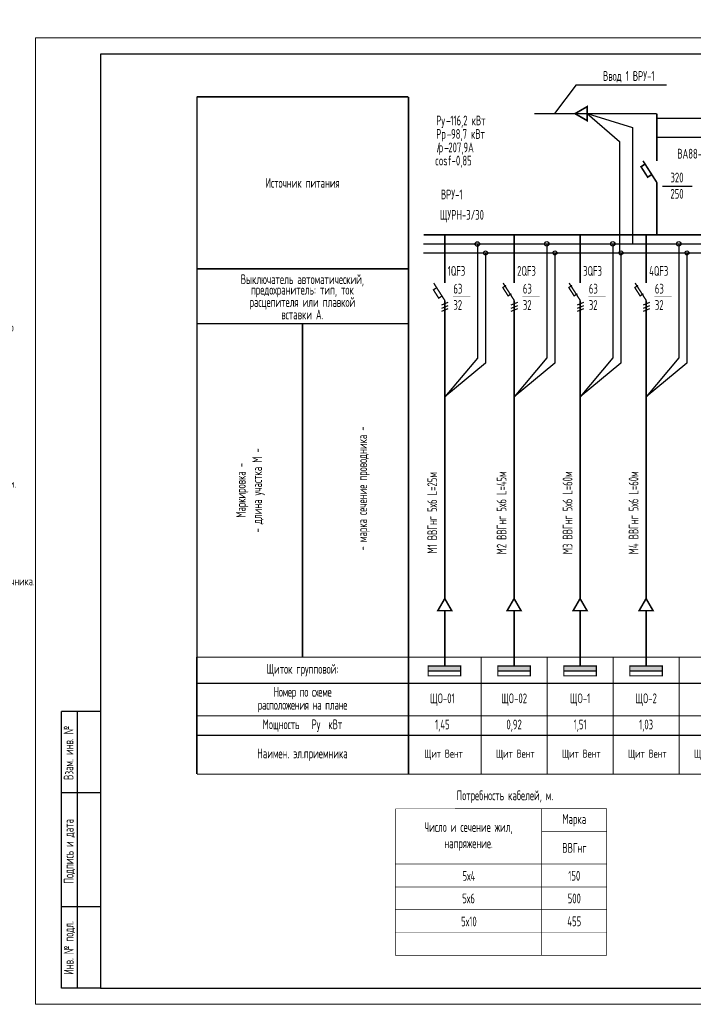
# Model space of a CAD drawing. Header units: millimetres. Extents: x 473009 to 2502882, y 456217 to 1153743.
# Tile 2 of 124: x 533531 to 554240, y 457033 to 487290. Entities that reach past the tile are written whole.
import ezdxf

# ---------------------------------------------------------------- set-up
doc = ezdxf.new("R2010")
doc.units = ezdxf.units.MM
for name, color, linetype, lineweight in [('020', 7, 'Continuous', 20), ('Проектное', 7, 'Continuous', 20), ('разм.АР', 184, 'Continuous', 13), ('Стена', 11, 'Continuous', 40), ('ЭМ', 240, 'Continuous', 20)]:
    doc.layers.add(name, color=color, linetype=linetype, lineweight=lineweight)
for name, color, linetype in [('FORMAT', 150, 'Continuous'), ('Osnova', 7, 'Continuous'), ('построение', 7, 'Continuous'), ('формат', 136, 'Continuous')]:
    doc.layers.add(name, color=color, linetype=linetype)
doc.styles.add('SPDS', font='spds.shx', dxfattribs={"width": 0.8, "height": 250})
doc.styles.add('SPDS1', font='spds.shx', dxfattribs={"width": 0.8})

# ---------------------------------------------------------------- blocks, each defined once
blk = doc.blocks.new('фазы')
at = {"layer": 'Стена', "lineweight": 30, "ltscale": 0.5}
for p, q in [((4052.14, 187.78), (4050.19, 186.95)), ((4052.14, 186.78), (4050.19, 185.95)), ((4052.14, 185.78), (4050.19, 184.95))]:
    blk.add_line(p, q, dxfattribs=at)
blk = doc.blocks.new('*U105')
at = {"layer": 'ЭМ', "color": 0, "lineweight": 30, "ltscale": 0.5}
for p, q in [((20, 90), (8, 90)), ((8, 5), (8, 90)), ((13, 5), (13, 90)), ((20, 65), (8, 65)), ((20, 30), (8, 30)), ((20, 5), (8, 5))]:
    blk.add_line(p, q, dxfattribs=at)
at = {"layer": 'ЭМ', "color": 0, "lineweight": 20, "ltscale": 0.5}
blk.add_lwpolyline([(0, 0), (841, 0), (841, 297), (0, 297)], close=True, dxfattribs=at)
at = {"layer": 'ЭМ', "color": 0, "lineweight": 30, "ltscale": 0.5}
blk.add_lwpolyline([(20, 5), (836, 5), (836, 292), (20, 292)], close=True, dxfattribs=at)
at = {"layer": 'ЭМ', "color": 0, "lineweight": 25, "ltscale": 100, "char_height": 3, "attachment_point": 2, "rotation": 90, "style": 'SPDS'}
for s, insert, width in [('Взам. инв. №', (8.72, 77.28), 31.9567), ('Подпись и дата', (8.76, 47.02), 43.3948), ('Инв. № подл.', (8.76, 17.32), 41.415)]:
    blk.add_mtext(s, dxfattribs=dict(at, insert=insert, width=width))

msp = doc.modelspace()

# ---------------------------------------------------------------- hatches: boundary and pattern name
at = {"layer": '020', "lineweight": 50}
h = msp.add_hatch(color=256, dxfattribs=at)
h.dxf.hatch_style = 1
h.paths.add_polyline_path([(546088.4, 467428), (546088.4, 467278), (547088.4, 467278), (547088.4, 467428)])
h = msp.add_hatch(color=256, dxfattribs=at)
h.dxf.hatch_style = 1
h.paths.add_polyline_path([(548230.2, 467428), (548230.2, 467278), (549230.2, 467278), (549230.2, 467428)])
h = msp.add_hatch(color=256, dxfattribs=at)
h.dxf.hatch_style = 1
h.paths.add_polyline_path([(550259.2, 467428), (550259.2, 467278), (551259.2, 467278), (551259.2, 467428)])
h = msp.add_hatch(color=256, dxfattribs=at)
h.dxf.hatch_style = 1
h.paths.add_polyline_path([(552288.3, 467428), (552288.3, 467278), (553288.3, 467278), (553288.3, 467428)])

# ---------------------------------------------------------------- linework, layer by layer
at = {"layer": 'FORMAT', "color": 0, "lineweight": 25, "ltscale": 2}
for p, q in [((550975.1, 484403.4), (552367.4, 483979.3)), ((550975.1, 484403.4), (551975.5, 483544.1)), ((553117.3, 484267.7), (557428.7, 484267.7)), ((552367.4, 483979.3), (552367.4, 480398.8)), ((551975.5, 483544.1), (551975.5, 480121.7)), ((553296.9, 482171), (554202.5, 482171)), ((545950.3, 480398.8), (587269.4, 480398.8)), ((547601.4, 480398.8), (547601.4, 476889.9)), ((549733.6, 480398.8), (549733.6, 476895.3)), ((551762.7, 480398.8), (551762.7, 476895.3)), ((553791.7, 480398.8), (553791.7, 476895.3)), ((545950.3, 480121.7), (587269.4, 480121.7)), ((547852.5, 480121.7), (547852.5, 476732.1)), ((549984.7, 480121.7), (549984.7, 476736.6)), ((552013.8, 480121.7), (552013.8, 476736.6)), ((554042.9, 480121.7), (554042.9, 476736.6)), ((547601.4, 476889.9), (546599, 475703.4)), ((549733.6, 476895.3), (548728.7, 475705.9)), ((551762.7, 476895.3), (550757.8, 475705.9)), ((553791.7, 476895.3), (552786.9, 475705.9)), ((547852.5, 476732.1), (546599, 475703.4)), ((549984.7, 476736.6), (548728.7, 475705.9)), ((552013.8, 476736.6), (550757.8, 475705.9)), ((554042.9, 476736.6), (552786.9, 475705.9))]:
    msp.add_line(p, q, dxfattribs=at)
at = {"layer": 'FORMAT', "color": 7, "lineweight": 25, "ltscale": 2, "const_width": 50}
for points in [[(538974.1, 484916.9), (545482.4, 484916.9)], [(538982.4, 484916.9), (538982.4, 464106.7)], [(545482.4, 484916.9), (545482.4, 464106.7)], [(538966.2, 479633.8), (545482.4, 479633.8)], [(546597.6, 478667.3), (546597.6, 469498.2)], [(548730.2, 478669.8), (548730.2, 469500.7)], [(550759.2, 478669.8), (550759.2, 469500.7)], [(552788.3, 478669.8), (552788.3, 469500.7)], [(538966.2, 477948.9), (545482.4, 477948.9)], [(542225.3, 467702.9), (542225.3, 477948.9)], [(546597.6, 474377.3), (546597.6, 469498.2)], [(548730.2, 474379.8), (548730.2, 469500.7)], [(550759.2, 474379.8), (550759.2, 469500.7)], [(552788.3, 474379.8), (552788.3, 469500.7)], [(546599, 469129.3), (546599, 467428)], [(548730.2, 469129.3), (548730.2, 467428)], [(550759.2, 469129.3), (550759.2, 467428)], [(552788.3, 469129.3), (552788.3, 467428)]]:
    msp.add_lwpolyline(points, dxfattribs=at)
at = {"layer": 'FORMAT', "color": 0, "lineweight": 25, "ltscale": 2}
for points, const_width in [([(553117.3, 484403.4), (549352.7, 484403.4)], 40), ([(553117.3, 484403.4), (553117.3, 482947)], 50), ([(599486.1, 483379.3), (599486.1, 483675.2), (553117.3, 483675.2)], 50), ([(553118.4, 482287.6), (552693.5, 482952)], 50), ([(552757.2, 482852.5), (552631.7, 482772.2), (552837.1, 482451.1), (552962.5, 482531.3)], 50), ([(553117.3, 482289.3), (553117.3, 480675.9)], 50), ([(545950.3, 480675.9), (587206.7, 480675.9)], 50), ([(546597.6, 480675.9), (546597.6, 479196.6)], 50), ([(548732.6, 480675.9), (548732.6, 479196.6)], 50), ([(550761.7, 480675.9), (550761.7, 479196.6)], 50), ([(552790.8, 480675.9), (552790.8, 479196.6)], 50), ([(546350, 479054.4), (546249.6, 478990.2), (546414, 478733.3), (546514.3, 478797.5)], 40), ([(546599, 478665.1), (546259.1, 479196.6)], 40), ([(548483.7, 479123.2), (548383.3, 479059), (548547.6, 478802.1), (548648, 478866.3)], 40), ([(548731.6, 478667.6), (548391.7, 479199.1)], 40), ([(550512.7, 479123.2), (550412.4, 479059), (550576.7, 478802.1), (550677, 478866.3)], 40), ([(550760.7, 478667.6), (550420.7, 479199.1)], 40), ([(552541.8, 479123.2), (552441.4, 479059), (552605.7, 478802.1), (552706.1, 478866.3)], 40), ([(552789.7, 478667.6), (552449.8, 479199.1)], 40), ([(546852.8, 478771.7), (547380.9, 478771.7)], 10), ([(548987.9, 478771.7), (549516, 478771.7)], 10), ([(551016.9, 478771.7), (551545.1, 478771.7)], 10), ([(553046, 478771.7), (553574.2, 478771.7)], 10)]:
    msp.add_lwpolyline(points, dxfattribs=dict(at, const_width=const_width))
at = {"layer": 'FORMAT', "color": 0, "lineweight": 25, "ltscale": 2, "const_width": 50}
for points in [[(550603.8, 484403.4), (550975.1, 484189), (550975.1, 484617.8)], [(546599, 469500.7), (546384.6, 469129.3), (546813.4, 469129.3)], [(548730.2, 469500.7), (548515.7, 469129.3), (548944.6, 469129.3)], [(550759.2, 469500.7), (550544.8, 469129.3), (550973.6, 469129.3)], [(552788.3, 469500.7), (552573.9, 469129.3), (553002.7, 469129.3)]]:
    msp.add_lwpolyline(points, close=True, dxfattribs=at)
at = {"layer": 'FORMAT', "color": 0, "lineweight": 25, "ltscale": 2}
for centre, radius in [((547601.4, 480398.8), 68.8), ((547852.5, 480121.7), 61.1), ((549733.6, 480401), 68.8), ((549984.7, 480123.9), 61.1), ((551762.7, 480401), 68.8), ((552013.8, 480123.9), 61.1), ((553791.7, 480401), 68.8), ((554042.9, 480123.9), 61.1)]:
    msp.add_circle(centre, radius, dxfattribs=at)
at = {"layer": 'Osnova', "color": 0, "const_width": 20}
for points in [[(545080.1, 463040.2), (551580.1, 463041.4)], [(545080.1, 458540.2), (545080.1, 463040.2)], [(549580.1, 458540.2), (549580.1, 463041)], [(551580.1, 458540.2), (551580.1, 463041.4)], [(549580.1, 462340.2), (551580.1, 462340.2)], [(545080.1, 461340.2), (551580.1, 461340.2)], [(545080.1, 460640.2), (551580.1, 460640.2)], [(545080.1, 459940.2), (551580.1, 459940.2)], [(545080.1, 459240.2), (551580.1, 459240.2)], [(545080.1, 458540.2), (551580.1, 458540.2)]]:
    msp.add_lwpolyline(points, dxfattribs=at)
at = {"layer": 'построение', "color": 0, "lineweight": 25}
for q in [(549969.9, 484403.4), (553420, 485292.2)]:
    msp.add_line((550634.7, 485292.2), q, dxfattribs=at)
at = {"layer": 'Проектное', "color": 0, "lineweight": 25, "ltscale": 2, "const_width": 35}
for points in [[(538967.1, 467702.9), (538967.1, 464106.7)], [(538982.4, 464106.7), (582414.1, 464106.7), (582414.1, 467702.9), (538982.4, 467702.9)], [(545482.4, 467702.9), (545482.4, 464106.7)], [(547715.6, 464106.7), (547715.6, 467702.9)], [(549744.7, 464106.7), (549744.7, 467702.9)], [(551773.8, 464106.7), (551773.8, 467702.9)], [(553802.8, 464106.7), (553802.8, 467702.9)], [(538967.1, 466895.2), (586472.2, 466895.2)], [(538967.1, 465895.2), (586472.2, 465895.2)], [(538967.1, 465299.1), (586472.2, 465299.1)]]:
    msp.add_lwpolyline(points, dxfattribs=at)
at = {"layer": 'разм.АР', "color": 0, "ltscale": 2, "const_width": 35}
for points in [[(547088.4, 467428), (547088.4, 467128), (546088.4, 467128), (546088.4, 467428)], [(549230.2, 467428), (549230.2, 467128), (548230.2, 467128), (548230.2, 467428)], [(551259.2, 467428), (551259.2, 467128), (550259.2, 467128), (550259.2, 467428)], [(553288.3, 467428), (553288.3, 467128), (552288.3, 467128), (552288.3, 467428)]]:
    msp.add_lwpolyline(points, close=True, dxfattribs=at)
for points in [[(547088.4, 467278), (546088.4, 467278)], [(549230.2, 467278), (548230.2, 467278)], [(551259.2, 467278), (550259.2, 467278)], [(553288.3, 467278), (552288.3, 467278)]]:
    msp.add_lwpolyline(points, dxfattribs=at)

# ---------------------------------------------------------------- block references
at = {"layer": 'Стена', "color": 0, "lineweight": 25, "xscale": 100, "yscale": 100, "zscale": 100}
for p in [(141481.1, 459823.8), (143616.2, 459823.8), (145645.2, 459823.8), (147674.3, 459823.8)]:
    msp.add_blockref('фазы', p, dxfattribs=at)
at = {"layer": 'формат', "color": 0, "xscale": 100, "yscale": 100, "zscale": 100}
msp.add_blockref('*U105', (534012.4, 457033.4), dxfattribs=at)

# ---------------------------------------------------------------- texts
at = {"color": 7, "ltscale": 2, "insert": (513015.9, 476034.8), "char_height": 250, "width": 17719.705, "attachment_point": 4, "line_spacing_factor": 1.44, "style": 'SPDS1'}
msp.add_mtext('\\pi7954.85267;{\\L\\C256;Общие данные\\P\\pi0;\\l    1.Настоящий проект электроосвещения и электрооборудования здания выполнен на основании следующих исходных данных разделов: АР, ОВ, ОС, ТХ. \\PВРУ-1- Ру =116,2кВт; \\P             Рр =98,7кВт.\\P    2.Проектом предусмотрено рабочее (общее, местное) ремонтное и аварийное освещение.\\P    3.Общее рабочее освещение предусматривается стационарными светодиодными светильниками. Выбор типа светильников производился в соответствии с назначением помещений, характеристикой среды и требованиями архитектурного оформления.\\P   4.Освещенность помещений принята согласно нормам и правилам КМК2.01.05-98.\\P   5.Управление рабочим освещением осуществляется выключателями, установленными по месту в помещениях .\\P   6.Аварийное освещение предусматривается по линиям проходов и выходов из здания. Светильники аварийного освещения выделяются из числа светильников общего рабочего освещения и питаются от сети аварийного освещения.\\P   7.Включение светильников общего и аварийного освещения раздельное.\\P  8.Групповая осветительная сеть выполняется кабелем марки ВВГнг-0,66  в ПВХ гофротрубе за подвесным потолком, в плитах перекрытий.   \\P     9.Силовыми электроприемниками являются  технологическое,  сантехническое оборудование. Номинальная мощность установленных электроприемников принята в соответствии с заданиями технологической, вентиляционной частей проекта. \\PРасчетная мощность силовых электроприемников определена методом коэффициентов спроса по характерным группам электроприемников (на основании рекомендаций КМК). . Отключение общей вентиляции при пожаре осуществляется поступлением сигнала на магнитный пускатель "МП".\\P     10.Силовая распределительная сеть выполняется кабелем ВВГнг, проложенная за подвесным потолком в ПВХ гофротрубе и скрыто в ПВХ трубе под слоем штукатурки. \\P     11.Силовые распределительные пункты приняты с автоматическими выключателями на отходящих линиях. Щиты принять навесными. В качестве главного распределительного щита принята панель ПР. Магистральные сети выполняются кабелем марки ВВГнг, проложенные в гофрированных трубах ПВХ, на скобах.\\P    12.Для защиты от поражения электрическим током предусматривается следующие виды заземления :\\P     Заземление всех корпусов электроприемников выполняется в однофазной сети третьим  заземляющим проводом,в трехфазной-пятым заземляющим проводом.\\PВ проекте принята система заземления TN-S. Ввод в здание должен быть предусмотрен пятижильным кабелем. Пятая жила соединяется с заземленной нейтралью источника.\\P    13. Опасные зоны на объекте отсутствуют\\C5;.\\P    }14. {\\C256;Монтаж выполнить в соответствии с ПУЭ и КМК3.05.06-97.}', dxfattribs=at)
at = {"color": 0, "lineweight": 25, "ltscale": 100, "char_height": 300, "attachment_point": 5, "style": 'SPDS1'}
for s, insert, width in [('ВА88-40/3', (554404.4, 483171.7), 2118.366), ('ЩO-01', (546525.7, 466395.2), 2029.075), ('ЩO-02', (548731.3, 466395.2), 2029.075), ('ЩO-1', (550760.4, 466395.2), 2029.075), ('ЩO-2', (552789.4, 466395.2), 2029.075), ('1,45', (546524.5, 465597.1), 2029.075), ('0,92', (548730.2, 465597.1), 2029.075), ('1,51', (550759.2, 465597.1), 2029.075), ('1,03', (552788.3, 465597.1), 2029.075)]:
    msp.add_mtext(s, dxfattribs=dict(at, insert=insert, width=width))
at = {"color": 1, "lineweight": 25, "ltscale": 100, "attachment_point": 5, "style": 'SPDS1'}
for s, insert, char_height, width in [('320\\P250', (553738.2, 482190.4), 300, 388.472), ('{\\C0;Щит Bент}', (546560, 464702.9), 250, 1958.225), ('{\\C0;Щит Bент}', (548765.6, 464702.9), 250, 1958.225), ('{\\C0;Щит Bент}', (550794.7, 464702.9), 250, 1958.225), ('{\\C0;Щит Bент}', (552823.7, 464702.9), 250, 1958.225), ('{\\C0;Щит Bент}', (554852.8, 464702.9), 250, 1958.225)]:
    msp.add_mtext(s, dxfattribs=dict(at, insert=insert, char_height=char_height, width=width))
at = {"color": 0, "insert": (542224.7, 467299.4), "char_height": 300, "width": 6515.323, "attachment_point": 5, "style": 'SPDS1'}
msp.add_mtext('Щиток групповой:', dxfattribs=at)
at = {"color": 0, "char_height": 300, "width": 6515.323, "attachment_point": 5, "line_spacing_factor": 0.8, "style": 'SPDS1'}
for s, insert in [('{\\T0.95;Номер по схеме\\Pрасположения на плане}', (542224.7, 466395.2)), ('Мощность   Ру  кВт', (542224.7, 465597.1)), ('Наимен. эл.приемника', (542224.7, 464702.9))]:
    msp.add_mtext(s, dxfattribs=dict(at, insert=insert))
at = {"layer": 'FORMAT', "color": 0, "lineweight": 25, "ltscale": 2, "char_height": 300, "style": 'SPDS1'}
for s, insert, width, attachment_point in [('Ввод 1 ВРУ-1', (552255, 485536.9), 3729.286, 5), ('{\\C7;cosf-0,85}', (546300.4, 483110.7), 1860.635, 1), ('1QF3', (546688.4, 479719.3), 1616.006, 1), ('2QF3', (548823.4, 479719.3), 1616.006, 1), ('3QF3', (550852.5, 479719.3), 1616.006, 1), ('4QF3', (552881.6, 479719.3), 1616.006, 1), ('63\\P32', (546864.5, 479173.6), 1616.006, 1), ('63\\P32', (548999.6, 479173.6), 1616.006, 1), ('63\\P32', (551028.6, 479173.6), 1616.006, 1), ('63\\P32', (553057.7, 479173.6), 1616.006, 1), ('Потребность кабелей, м.', (548448.8, 463603.9), 8500, 2), ('Число и сечение жил,\\Pнапряжение.', (547330.1, 462190.2), 4500, 5), ('Марка', (550580.1, 462687.8), 2000, 5), ('ВВГнг', (550585, 461840.2), 2000, 5), ('5х4', (547342.1, 460979), 4524.189, 5), ('150', (550580.1, 460983.3), 2000, 5), ('5х6', (547330.1, 460286.8), 4500, 5), ('500', (550580.1, 460286.8), 2000, 5), ('5х10', (547342.1, 459579), 4524.189, 5), ('455', (550580.1, 459583.3), 2000, 5)]:
    msp.add_mtext(s, dxfattribs=dict(at, insert=insert, width=width, attachment_point=attachment_point))
at = {"layer": 'FORMAT', "color": 1, "lineweight": 25, "ltscale": 2, "char_height": 300, "style": 'SPDS1'}
for s, insert, width, attachment_point in [('Ру{\\fISOCPEUR|b0|i1|c238|p34;-}116,2 кВт', (546335.1, 484342.1), 6486.427, 1), ('Рр{\\fISOCPEUR|b0|i1|c238|p34;-}98,7 кВт', (546335.1, 483928.8), 6486.427, 1), ('{\\fISOCPEUR|b0|i1|c238|p34;I}р{\\fISOCPEUR|b0|i1|c238|p34;-}207,9А', (546332.4, 483515.6), 6486.427, 1), ('{\\C7;Источник питания}', (542228.1, 482275.3), 6508.605, 5)]:
    msp.add_mtext(s, dxfattribs=dict(at, insert=insert, width=width, attachment_point=attachment_point))
at = {"layer": 'FORMAT', "color": 7, "lineweight": 25, "ltscale": 2, "char_height": 300, "style": 'SPDS1'}
for s, insert, width, attachment_point in [('ВРУ-1', (546478.7, 482069.9), 1161.7, 1), ('ЩУРН-3/30', (546449.9, 481444), 3389.203, 1), ('Выключатель автоматический, ', (542221.3, 479465), 6493.383, 2), ('предохранитель: тип, ток', (542221.3, 479142.1), 6493.383, 2), ('расцепителя или плавкой', (542221.3, 478764.3), 6493.383, 2), ('вставки А.', (542221.3, 478381.9), 6493.383, 2)]:
    msp.add_mtext(s, dxfattribs=dict(at, insert=insert, width=width, attachment_point=attachment_point))
at = {"layer": 'FORMAT', "color": 1, "lineweight": 25, "ltscale": 2, "char_height": 300, "width": 10245.998, "attachment_point": 5, "rotation": 90, "style": 'SPDS1'}
for s, insert in [('{\\C7;\\P - марка сечение проводника -}', (543853.8, 472825.9)), ('{\\C7;Маркировка - \\P- длина участка М -}', (540621.2, 472825.9))]:
    msp.add_mtext(s, dxfattribs=dict(at, insert=insert))
at = {"layer": 'FORMAT', "color": 0, "lineweight": 25, "ltscale": 2, "char_height": 300, "width": 5767.246, "attachment_point": 2, "rotation": 90, "line_spacing_factor": 1.44, "style": 'SPDS1'}
for s, insert in [('М1 ВВГнг 5х6 L=25м', (546064.5, 472135.5)), ('М2 ВВГнг 5х6 L=45м', (548195.6, 472135.5)), ('М3 ВВГнг 5х6 L=60м', (550224.7, 472135.5)), ('М4 ВВГнг 5х6 L=60м', (552253.8, 472135.5))]:
    msp.add_mtext(s, dxfattribs=dict(at, insert=insert))

doc.saveas('drawing.dxf')
